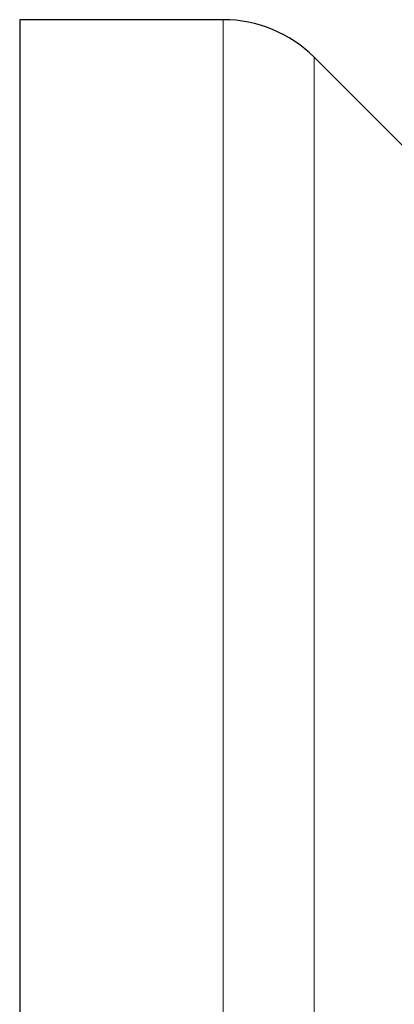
# Model space of a CAD drawing. Header units: millimetres. Extents: x 8 to 760, y 12 to 454.
# Tile 98 of 110: x 614.7 to 623.45, y 431.48 to 454.5. Entities that reach past the tile are written whole.
import ezdxf

# ---------------------------------------------------------------- set-up
doc = ezdxf.new("R2010")
doc.units = ezdxf.units.MM

msp = doc.modelspace()

# ---------------------------------------------------------------- linework, layer by layer
at = {"color": 7, "linetype": 'Continuous', "lineweight": 30}
for p, q in [((619.458, 454.496), (614.701, 454.496)), ((614.701, 454.496), (614.701, 420.687)), ((640.115, 435.082), (621.58, 453.618))]:
    msp.add_line(p, q, dxfattribs=at)
at = {"color": 8, "linetype": 'Continuous', "lineweight": 0}
for p, q in [((619.458, 454.496), (619.458, 384.496)), ((621.58, 453.618), (621.58, 385.375))]:
    msp.add_line(p, q, dxfattribs=at)
at = {"color": 7, "linetype": 'Continuous', "lineweight": 30}
msp.add_arc((619.458, 451.496), 3, 45, 90, dxfattribs=at)

doc.saveas('drawing.dxf')
